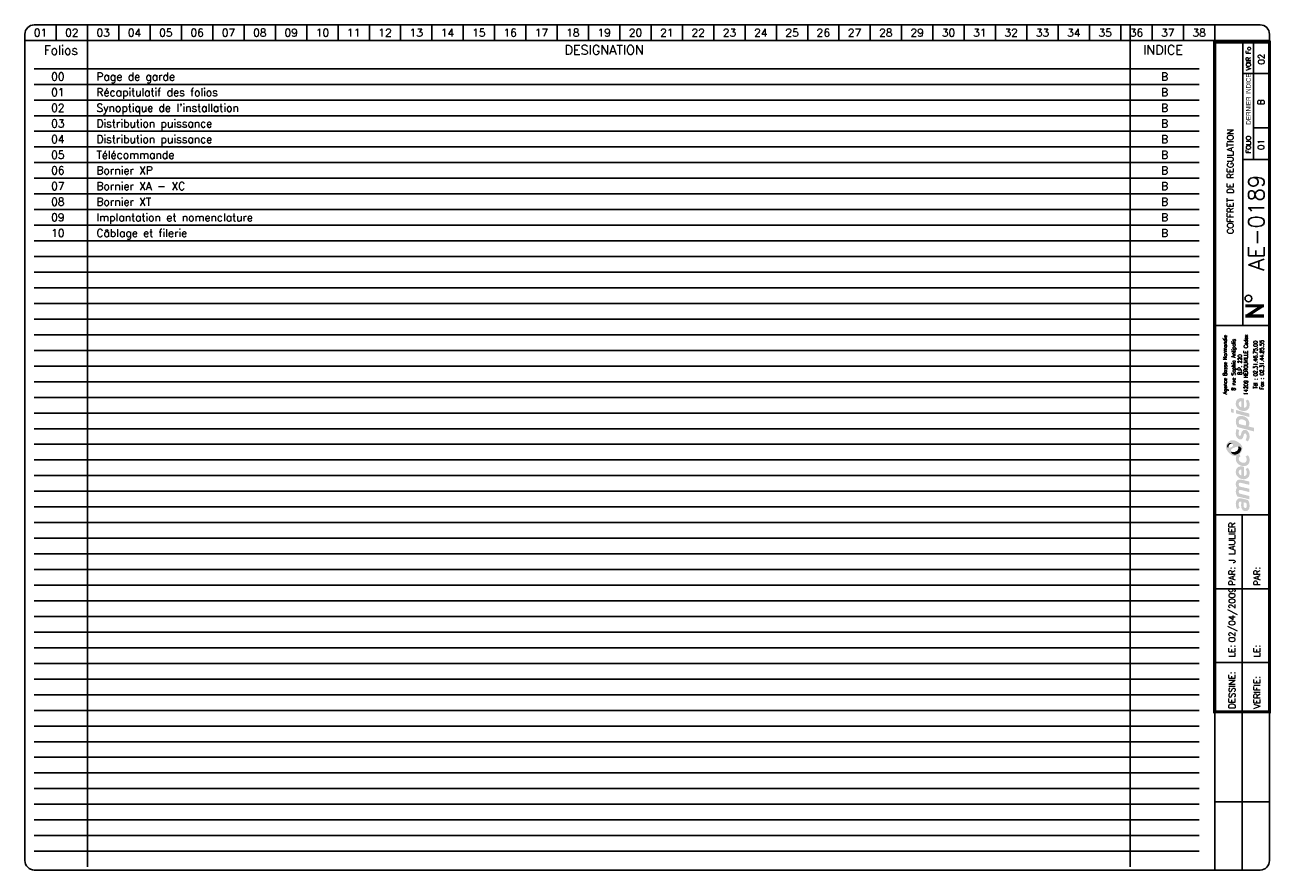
# Model space of a CAD drawing. Header units: millimetres. Extents: x 0 to 398, y 0 to 270.
import ezdxf
from ezdxf.enums import TextEntityAlignment as Align

# ---------------------------------------------------------------- set-up
doc = ezdxf.new("R2010")
doc.units = ezdxf.units.MM
doc.header["$LTSCALE"] = 20
doc.header["$MEASUREMENT"] = 0
doc.linetypes.add('CONTINU', pattern=[0])
for name, color, linetype in [('ATTRIBUT', 1, 'CONTINU'), ('TEXTE', 3, 'Continuous'), ('TRAIFIN', 1, 'Continuous'), ('TRAIGROS', 2, 'Continuous'), ('TRAIMOY', 4, 'Continuous')]:
    doc.layers.add(name, color=color, linetype=linetype)
doc.styles.add('ROMANS8', font='ROMANS8.shx')
doc.styles.get("Standard").update_dxf_attribs({"font": 'simplex.shx'})
doc.styles.add('TXT', font='txt', dxfattribs={"width": 0.8})

# ---------------------------------------------------------------- blocks, each defined once
blk = doc.blocks.new('GRILLE')
at = {"layer": 'TRAIFIN', "color": 7}
for p, q in [((372, 255), (0, 255)), ((372, 250), (0, 250)), ((372, 245), (0, 245)), ((372, 240), (0, 240)), ((372, 235), (0, 235)), ((372, 230), (0, 230)), ((372, 225), (0, 225)), ((372, 220), (0, 220)), ((372, 215), (0, 215)), ((372, 210), (0, 210)), ((372, 205), (0, 205)), ((372, 200), (0, 200)), ((372, 195), (0, 195)), ((372, 190), (0, 190)), ((372, 185), (0, 185)), ((372, 180), (0, 180)), ((372, 175), (0, 175)), ((372, 170), (0, 170)), ((372, 165), (0, 165)), ((372, 160), (0, 160)), ((372, 155), (0, 155)), ((372, 150), (0, 150)), ((372, 145), (0, 145)), ((372, 140), (0, 140)), ((372, 135), (0, 135)), ((372, 130), (0, 130)), ((372, 125), (0, 125)), ((372, 120), (0, 120)), ((372, 115), (0, 115)), ((372, 110), (0, 110)), ((372, 105), (0, 105)), ((372, 100), (0, 100)), ((372, 95), (0, 95)), ((372, 90), (0, 90)), ((372, 85), (0, 85)), ((372, 80), (0, 80)), ((372, 75), (0, 75)), ((372, 70), (0, 70)), ((372, 65), (0, 65)), ((372, 60), (0, 60)), ((372, 55), (0, 55)), ((372, 50), (0, 50)), ((372, 45), (0, 45)), ((372, 40), (0, 40)), ((372, 35), (0, 35)), ((372, 30), (0, 30)), ((372, 25), (0, 25)), ((372, 20), (0, 20)), ((372, 15), (0, 15)), ((372, 10), (0, 10)), ((372, 5), (0, 5))]:
    blk.add_line(p, q, dxfattribs=at)
at = {"layer": 'TRAIGROS', "color": 7}
for p, q in [((17, 269), (17, 0)), ((350, 269), (350, 0))]:
    blk.add_line(p, q, dxfattribs=at)
at = {"layer": 'TRAIMOY', "color": 7, "width": 0.95}
blk.add_text('Folios', height=3, dxfattribs=at).set_placement((8.5, 261), align=Align.MIDDLE)
at = {"layer": 'TRAIMOY', "color": 7}
for s, p in [('DESIGNATION', (182, 261)), ('INDICE', (360.5, 261))]:
    blk.add_text(s, height=3, dxfattribs=at).set_placement(p, align=Align.MIDDLE)
blk = doc.blocks.new('IND')
at = {"layer": 'ATTRIBUT', "color": 1}
for tag, p in [('N%%D_FOLIO', (7.5, -2.5)), ('INDICE_FOLIO', (361, -2.5))]:
    blk.add_attdef(tag, text='', height=2.5, dxfattribs=at).set_placement(p, align=Align.MIDDLE)
blk.add_attdef('INTITULE_FOLIO', text='', height=2.5, dxfattribs=at).set_placement((19.87, -2.5), align=Align.MIDDLE_LEFT)
blk = doc.blocks.new('FDP-DIV-CHU')
at = {"layer": 'TEXTE', "color": 7, "const_width": 1}
for points in [[(392.75, 180.25), (386.75, 180.25)], [(387.25, 177), (392.25, 180.25)], [(392.75, 177), (386.75, 177)]]:
    blk.add_lwpolyline(points, dxfattribs=at)
at = {"layer": 'TEXTE', "color": 7}
blk.add_circle((387.76, 182.59), 1.08, dxfattribs=at)
at = {"layer": 'TRAIFIN', "color": 7}
for p, q in [((7, 270), (7, 265)), ((17, 270), (17, 265)), ((27, 270), (27, 265)), ((37, 270), (37, 265)), ((47, 270), (47, 265)), ((57, 270), (57, 265)), ((67, 270), (67, 265)), ((77, 270), (77, 265)), ((87, 270), (87, 265)), ((97, 270), (97, 265)), ((107, 270), (107, 265)), ((117, 270), (117, 265)), ((127, 270), (127, 265)), ((137, 270), (137, 265)), ((147, 270), (147, 265)), ((157, 270), (157, 265)), ((167, 270), (167, 265)), ((177, 270), (177, 265)), ((187, 270), (187, 265)), ((197, 270), (197, 265)), ((207, 270), (207, 265)), ((217, 270), (217, 265)), ((227, 270), (227, 265)), ((237, 270), (237, 265)), ((247, 270), (247, 265)), ((257, 270), (257, 265)), ((267, 270), (267, 265)), ((277, 270), (277, 265)), ((287, 270), (287, 265)), ((297, 270), (297, 265)), ((307, 270), (307, 265)), ((317, 270), (317, 265)), ((327, 270), (327, 265)), ((337, 270), (337, 265)), ((347, 270), (347, 265)), ((357, 270), (357, 265)), ((367, 270), (367, 265)), ((377, 270), (377, 265)), ((389.41, 227.04), (389.41, 264.5)), ((389.41, 237.09), (393.96, 237.09))]:
    blk.add_line(p, q, dxfattribs=at)
at = {"layer": 'TRAIGROS', "color": 7}
for p, q in [((-3, 267), (-3, 265)), ((0, 270), (391.5, 270)), ((394.5, 267), (394.5, 265)), ((394.5, 265), (-3, 265)), ((394.5, 265), (-3, 265)), ((-3, 265), (-3, 3)), ((386, 174), (386, 264.5)), ((394.5, 3), (394.5, 265)), ((386, 254.5), (394, 254.5)), ((386, 227.01), (394, 227.01)), ((377, 174), (394.5, 174)), ((377, 113.52), (394.51, 113.52)), ((377, -0.03), (377, 50.52)), ((0, 0), (391.5, 0))]:
    blk.add_line(p, q, dxfattribs=at)
at = {"layer": 'TRAIGROS', "color": 7, "const_width": 1}
blk.add_lwpolyline([(377, 264.5), (377, 50.52), (394.5, 50.52), (394.5, 264.5), (377, 264.5)], dxfattribs=at)
at = {"layer": 'TRAIGROS', "color": 7}
for centre, start, end in [((0, 267), 90, 180), ((391.5, 267), 0, 90), ((0, 3), 180, 270), ((391.5, 3), 270, 0)]:
    blk.add_arc(centre, 3, start, end, dxfattribs=at)
at = {"layer": 'TRAIMOY', "color": 7}
for p, q in [((385.75, -0.01), (385.75, 113.52)), ((377, 89.82), (394.51, 89.82)), ((377, 66.27), (394.51, 66.27)), ((377, 21.75), (394.51, 21.75))]:
    blk.add_line(p, q, dxfattribs=at)
at = {"layer": 'TEXTE', "color": 7}
for s, p in [('01', (2, 267.5)), ('02', (12, 267.5)), ('03', (22, 267.5)), ('04', (32, 267.5)), ('05', (42, 267.5)), ('06', (52, 267.5)), ('07', (62, 267.5)), ('08', (72, 267.5)), ('09', (82, 267.5)), ('10', (92, 267.5)), ('11', (102, 267.5)), ('12', (112, 267.5)), ('13', (122, 267.5)), ('14', (132, 267.5)), ('15', (142, 267.5)), ('16', (152, 267.5)), ('17', (162, 267.5)), ('18', (172, 267.5)), ('19', (182, 267.5)), ('20', (192, 267.5)), ('21', (202, 267.5)), ('22', (212, 267.5)), ('23', (222, 267.5)), ('24', (232, 267.5)), ('25', (242, 267.5)), ('26', (252, 267.5)), ('27', (262, 267.5)), ('28', (272, 267.5)), ('29', (282, 267.5)), ('30', (292, 267.5)), ('31', (302, 267.5)), ('32', (312, 267.5)), ('33', (322, 267.5)), ('34', (332, 267.5)), ('35', (342, 267.5)), ('36', (352, 267.5)), ('37', (362, 267.5)), ('38', (372, 267.5))]:
    blk.add_text(s, height=2.5, dxfattribs=at).set_placement(p, align=Align.MIDDLE)
at = {"layer": 'TEXTE', "color": 7, "width": 0.867769}
blk.add_text('VOIR Fo', height=1.5, rotation=90, dxfattribs=at).set_placement((388.5, 255.5), (388.5, 263), align=Align.FIT)
at = {"layer": 'TEXTE', "color": 7, "style": 'TXT', "width": 0.8}
blk.add_text('DERNIER INDICE', height=1.5, rotation=90, dxfattribs=at).set_placement((388.5, 238.12))
at = {"layer": 'TEXTE', "color": 7}
blk.add_text('FOLIO', height=1.5, rotation=90, dxfattribs=at).set_placement((388.5, 231.76), align=Align.CENTER)
for s, p in [('PAR:', (383.51, 90.82)), ('PAR:', (391.51, 90.82)), ('LE:', (383.51, 67.95)), ('LE:', (391.51, 67.95)), ('DESSINE:', (383.51, 51.52)), ('VERIFIE:', (391.51, 51.52))]:
    blk.add_text(s, height=2, rotation=90, dxfattribs=at).set_placement(p)
at = {"layer": 'TEXTE'}
for tag, p in [('FOLIO_SUIVANT', (392.9, 259.04)), ('INDICE', (392.79, 245.35)), ('FOLIO', (392.79, 231.76))]:
    blk.add_attdef(tag, text='', height=2, rotation=90, dxfattribs=at).set_placement(p, align=Align.CENTER)
blk.add_attdef('INTITULE_DU_PLAN', text='', height=2, rotation=90, dxfattribs=at).set_placement((382, 220), align=Align.MIDDLE)
at = {"layer": 'TEXTE', "color": 4}
blk.add_attdef('NUMERO', text='', height=5, rotation=90, dxfattribs=at).set_placement((392.79, 206.79), align=Align.CENTER)
at = {"layer": 'TEXTE'}
for tag, p in [('DESSINATEUR', (383.53, 97.95)), ('DATE', (383.51, 72.76))]:
    blk.add_attdef(tag, p, '', height=2, rotation=90, dxfattribs=at)
blk = doc.blocks.new('LOGO')
h = blk.add_hatch(color=187)
h.paths.add_polyline_path([(0.27, -25.15), (-0.26, -25.03), (-0.61, -25.01), (-0.96, -25.01), (-1.3, -25.15), (-1.56, -25.39), (-1.76, -25.66), (-1.92, -26.06), (-2.01, -26.61), (-2, -27.13), (-1.95, -27.54), (-1.82, -27.98), (-1.59, -28.49), (-0.78, -28.03), (-0.88, -27.84), (-0.99, -27.58), (-1.06, -27.27), (-1.09, -26.94), (-1.07, -26.65), (-1.03, -26.36), (-0.9, -26.15), (-0.74, -26.05), (-0.59, -26.04), (-0.23, -26.1), (-0.26, -26.47), (-0.29, -26.77), (-0.31, -27.1), (-0.31, -27.41), (-0.26, -27.77), (-0.19, -28.1), (-0.05, -28.44), (0.2, -28.78), (0.48, -28.98), (0.87, -29.11), (1.22, -29.1), (1.58, -29.04), (1.84, -28.87), (2.14, -28.53), (2.3, -28.16), (2.37, -27.71), (2.36, -27.1), (2.28, -26.51), (2.08, -25.89), (1.89, -25.54), (0.84, -25.3)])
h.paths.add_polyline_path([(0.54, -26.31), (1.32, -26.47), (1.41, -26.69), (1.48, -27.01), (1.49, -27.42), (1.48, -27.74), (1.4, -27.9), (1.29, -28.03), (1.14, -28.09), (0.96, -28.1), (0.81, -28.07), (0.69, -27.97), (0.6, -27.85), (0.54, -27.71), (0.5, -27.54), (0.49, -27.3), (0.49, -27.06), (0.5, -26.59)], flags=16)
h.paths.add_polyline_path([(-0.88, -23.47), (-0.97, -23.29), (-1.06, -23.08), (-1.08, -22.86), (-1.05, -22.63), (-0.97, -22.45), (-0.79, -22.36), (-0.5, -22.33), (2.29, -23.01), (2.29, -21.94), (-0.8, -21.24), (-0.96, -21.08), (-1.06, -20.77), (-1.1, -20.45), (-1, -20.2), (-0.87, -20.11), (-0.7, -20.03), (-0.48, -20.05), (2.29, -20.7), (2.29, -19.65), (-0.36, -19.01), (-0.65, -19), (-1.01, -19.01), (-1.3, -19.12), (-1.55, -19.28), (-1.77, -19.54), (-1.9, -19.8), (-1.98, -20), (-2.02, -20.38), (-2.01, -20.76), (-1.91, -21.13), (-1.79, -21.45), (-1.64, -21.71), (-1.75, -21.83), (-1.89, -22.08), (-1.98, -22.36), (-2.01, -22.66), (-2.01, -23), (-1.95, -23.36), (-1.85, -23.71), (-1.69, -24.08), (-1.5, -24.43), (2.29, -25.32), (2.29, -24.26)])
h.paths.add_polyline_path([(-0.19, -14.81), (-0.51, -14.81), (-0.91, -14.88), (-1.19, -15), (-1.42, -15.16), (-1.64, -15.38), (-1.83, -15.67), (-1.95, -15.97), (-2, -16.26), (-2.02, -16.52), (-2.01, -16.84), (-1.96, -17.15), (-1.84, -17.46), (-1.65, -17.81), (-1.41, -18.09), (-1.14, -18.33), (-0.89, -18.51), (-0.59, -18.68), (-0.17, -18.82), (0.24, -18.89), (0.59, -18.91), (0.98, -18.88), (1.37, -18.75), (1.77, -18.51), (2.17, -18.06), (2.33, -17.58), (2.38, -17.11), (2.38, -16.56), (2.33, -16.15), (2.2, -15.79), (2.03, -15.5), (1.82, -15.25), (1.14, -15.68), (1.3, -15.94), (1.42, -16.3), (1.49, -16.68), (1.49, -16.99), (1.43, -17.33), (1.23, -17.63), (0.99, -17.81), (0.79, -17.86), (0.6, -17.84), (0.6, -14.97), (0.23, -14.85)])
h.paths.add_polyline_path([(-0.26, -17.69), (-0.43, -17.64), (-0.58, -17.55), (-0.76, -17.39), (-0.9, -17.24), (-1.01, -17.02), (-1.06, -16.86), (-1.08, -16.63), (-1.06, -16.36), (-0.96, -16.16), (-0.83, -15.98), (-0.62, -15.87), (-0.44, -15.83), (-0.26, -15.83)], flags=16)
h.paths.add_polyline_path([(-0.09, -13.56), (-0.44, -13.4), (-0.74, -13.16), (-0.95, -12.9), (-1.04, -12.61), (-1.08, -12.36), (-1.02, -12.05), (-0.89, -11.83), (-0.73, -11.69), (-0.61, -11.61), (-0.5, -11.55), (-0.88, -10.89), (-1.08, -11.04), (-1.32, -11.18), (-1.51, -11.28), (-1.78, -11.38), (-1.87, -11.55), (-1.97, -11.89), (-2.01, -12.3), (-1.98, -12.76), (-1.82, -13.35), (-1.54, -13.76), (-1.25, -14.08), (-0.85, -14.34), (-0.48, -14.51), (-0.05, -14.65), (0.44, -14.71), (0.94, -14.69), (1.47, -14.5), (1.83, -14.25), (2.09, -13.94), (2.26, -13.6), (2.36, -13.21), (2.39, -12.82), (2.37, -12.43), (2.27, -11.98), (2.07, -11.58), (1.82, -11.23), (1.12, -11.67), (1.29, -11.95), (1.43, -12.27), (1.45, -12.61), (1.43, -12.96), (1.23, -13.36), (0.95, -13.57), (0.61, -13.63), (0.31, -13.63)])
h.paths.add_polyline_path([(1.25, -3.19), (0.94, -3.13), (0.59, -3.14), (0.32, -3.25), (0.1, -3.49), (-0.12, -3.81), (-0.25, -4.17), (-0.38, -4.62), (-0.46, -4.92), (-0.59, -5.03), (-0.74, -5.08), (-0.86, -5.03), (-0.96, -4.94), (-1.06, -4.74), (-1.12, -4.53), (-1.11, -4.23), (-1.07, -3.86), (-1.01, -3.51), (-0.93, -3.23), (-1.72, -2.85), (-1.84, -3.12), (-1.93, -3.4), (-1.97, -3.68), (-2, -3.98), (-2.02, -4.32), (-2, -4.65), (-1.94, -5.01), (-1.8, -5.31), (-1.64, -5.58), (-1.4, -5.84), (-1.11, -6.04), (-0.85, -6.17), (-0.56, -6.2), (-0.24, -6.15), (0.01, -5.99), (0.18, -5.81), (0.32, -5.51), (0.41, -5.18), (0.51, -4.86), (0.57, -4.63), (0.67, -4.45), (0.78, -4.33), (0.97, -4.29), (1.15, -4.35), (1.3, -4.55), (1.41, -4.85), (1.44, -5.24), (1.41, -5.62), (1.33, -5.91), (1.23, -6.15), (1.09, -6.39), (1.78, -6.81), (1.86, -6.74), (1.97, -6.61), (2.14, -6.32), (2.27, -6), (2.36, -5.62), (2.37, -5.24), (2.35, -4.86), (2.3, -4.52), (2.19, -4.21), (2.03, -3.92), (1.85, -3.65), (1.57, -3.35)])
h.paths.add_polyline_path([(1.14, 0.91), (0.82, 1.08), (0.5, 1.2), (0.1, 1.27), (-0.26, 1.3), (-0.73, 1.29), (-1.12, 1.19), (-1.38, 1.04), (-1.61, 0.8), (-1.77, 0.55), (-1.89, 0.33), (-1.98, 0.01), (-2.01, -0.32), (-1.99, -0.65), (-1.95, -1.02), (-1.88, -1.34), (-1.76, -1.63), (-1.63, -1.96), (-1.52, -2.24), (3.84, -3.66), (3.84, -2.51), (1.96, -2.01), (2.11, -1.85), (2.24, -1.56), (2.27, -1.32), (2.29, -1.04), (2.27, -0.75), (2.21, -0.44), (2.07, -0.1), (1.9, 0.2), (1.71, 0.44), (1.43, 0.71)])
h.paths.add_polyline_path([(0.98, -1.77), (-0.92, -1.28), (-0.98, -1.1), (-1.05, -0.84), (-1.07, -0.56), (-1.04, -0.29), (-0.94, -0.06), (-0.77, 0.11), (-0.53, 0.2), (-0.24, 0.22), (0.04, 0.2), (0.35, 0.13), (0.58, 0.05), (0.81, -0.07), (1.02, -0.24), (1.19, -0.46), (1.27, -0.68), (1.28, -0.93), (1.28, -1.16), (1.24, -1.43), (1.15, -1.61)], flags=16)
h.paths.add_polyline_path([(-1.97, 3.22), (-1.97, 2.11), (2.35, 0.95), (2.35, 2.06)])
h.paths.add_polyline_path([(-3.55, 3.65), (-3.55, 2.48), (-2.65, 2.25), (-2.65, 3.43)])
h.paths.add_polyline_path([(-0.19, 6.99), (-0.51, 6.99), (-0.91, 6.92), (-1.19, 6.81), (-1.42, 6.64), (-1.64, 6.43), (-1.83, 6.14), (-1.95, 5.83), (-2, 5.54), (-2.02, 5.28), (-2.01, 4.96), (-1.96, 4.66), (-1.84, 4.34), (-1.65, 4), (-1.41, 3.71), (-1.14, 3.48), (-0.89, 3.29), (-0.59, 3.12), (-0.17, 2.98), (0.24, 2.92), (0.59, 2.89), (0.98, 2.93), (1.37, 3.06), (1.77, 3.29), (2.17, 3.75), (2.33, 4.22), (2.38, 4.7), (2.38, 5.24), (2.33, 5.65), (2.2, 6.02), (2.03, 6.3), (1.82, 6.56), (1.14, 6.13), (1.3, 5.87), (1.42, 5.5), (1.49, 5.12), (1.49, 4.82), (1.43, 4.47), (1.23, 4.17), (0.99, 4), (0.79, 3.94), (0.6, 3.96), (0.6, 6.83), (0.23, 6.96)])
h.paths.add_polyline_path([(-0.26, 4.11), (-0.43, 4.16), (-0.58, 4.26), (-0.76, 4.42), (-0.9, 4.56), (-1.01, 4.78), (-1.06, 4.95), (-1.08, 5.17), (-1.06, 5.44), (-0.96, 5.64), (-0.83, 5.82), (-0.62, 5.93), (-0.44, 5.97), (-0.26, 5.97)], flags=16)
h = blk.add_hatch(color=135)
h.paths.add_polyline_path([(-2.62, -6.48), (-2.99, -6.44), (-3.33, -6.46), (-3.66, -6.54), (-3.9, -6.66), (-4.19, -6.88), (-4.48, -7.12), (-4.72, -7.4), (-4.9, -7.71), (-5.08, -8.08), (-5.15, -8.51), (-5.14, -8.84), (-5.03, -9.22), (-4.88, -9.56), (-4.68, -9.88), (-4.46, -10.22), (-4.19, -10.51), (-3.87, -10.81), (-3.57, -11.02), (-3.23, -11.21), (-2.91, -11.36), (-2.54, -11.44), (-2.16, -11.45), (-1.78, -11.38), (-1.51, -11.28), (-1.32, -11.18), (-1.08, -11.04), (-0.88, -10.89), (-0.73, -10.77), (-0.54, -10.54), (-0.29, -10.22), (-0.06, -9.77), (0.06, -9.2), (0.05, -8.64), (-0.11, -8.22), (-0.36, -7.85), (-0.69, -7.52), (-1.07, -7.21), (-1.43, -6.95), (-1.9, -6.73), (-2.27, -6.57)])
h.paths.add_polyline_path([(-2.94, -7.94), (-2.93, -8.06), (-2.93, -8.18), (-2.98, -8.34), (-3.08, -8.43), (-3.22, -8.54), (-3.43, -8.66), (-3.65, -8.75), (-3.89, -8.84), (-4.16, -8.87), (-4.34, -8.85), (-4.5, -8.82), (-4.67, -8.73), (-4.76, -8.58), (-4.8, -8.43), (-4.79, -8.24), (-4.75, -8.06), (-4.69, -7.92), (-4.59, -7.78), (-4.48, -7.64), (-4.34, -7.51), (-4.19, -7.41), (-4, -7.31), (-3.79, -7.28), (-3.58, -7.31), (-3.42, -7.38), (-3.25, -7.49), (-3.12, -7.62), (-3.02, -7.79)], flags=16)
h.paths.add_polyline_path([(-1.84, -8.57), (-1.32, -8.49), (-1.12, -8.49), (-0.87, -8.49), (-0.65, -8.57), (-0.45, -8.72), (-0.32, -8.9), (-0.26, -9.1), (-0.28, -9.35), (-0.35, -9.63), (-0.51, -9.97), (-0.73, -10.32), (-1.02, -10.58), (-1.39, -10.82), (-1.78, -10.98), (-2.23, -11.04), (-2.55, -11.01), (-2.82, -10.95), (-3.16, -10.77), (-3.4, -10.52), (-3.53, -10.28), (-3.6, -10.02), (-3.6, -9.73), (-3.5, -9.48), (-3.31, -9.23), (-3, -9.04), (-2.68, -8.88), (-2.26, -8.71)], flags=16)
h = blk.add_hatch(color=253)
h.paths.add_polyline_path([(-4, -7.31), (-4.19, -7.41), (-4.34, -7.51), (-4.48, -7.64), (-4.59, -7.78), (-4.69, -7.92), (-4.75, -8.06), (-4.79, -8.24), (-4.8, -8.43), (-4.76, -8.58), (-4.67, -8.73), (-4.5, -8.82), (-4.34, -8.85), (-4.36, -8.64), (-4.33, -8.43), (-4.27, -8.21), (-4.19, -8.05), (-4.09, -7.91), (-3.95, -7.79), (-3.82, -7.69), (-3.65, -7.62), (-3.47, -7.58), (-3.28, -7.58), (-3.12, -7.62), (-3.25, -7.49), (-3.42, -7.38), (-3.58, -7.31), (-3.79, -7.28)])
h.paths.add_polyline_path([(-0.87, -8.49), (-1.12, -8.49), (-1.32, -8.49), (-1.27, -8.65), (-1.22, -8.89), (-1.24, -9.17), (-1.31, -9.4), (-1.45, -9.63), (-1.67, -9.84), (-1.91, -10), (-2.2, -10.15), (-2.48, -10.22), (-2.71, -10.25), (-2.97, -10.24), (-3.22, -10.21), (-3.44, -10.12), (-3.6, -10.02), (-3.53, -10.28), (-3.4, -10.52), (-3.16, -10.77), (-2.82, -10.95), (-2.55, -11.01), (-2.23, -11.04), (-1.78, -10.98), (-1.39, -10.82), (-1.02, -10.58), (-0.73, -10.32), (-0.51, -9.97), (-0.35, -9.63), (-0.28, -9.35), (-0.26, -9.1), (-0.32, -8.9), (-0.45, -8.72), (-0.65, -8.57)])
at = {"color": 7, "style": 'ROMANS8', "width": 0.8}
for s, height, p in [('Agence Basse Normandie', 1.2384, (-4.85, 17.68)), ('8 rue Sophia Antipolis', 1.2384, (-2.12, 17.68)), ('14209 HEROUVILLE Cedex', 1.2384, (1.84, 17.68)), ('B.P. 220', 1.238, (-0.08, 17.68)), ('Tél : 02.31.46.75.00', 1.2384, (4.88, 17.68)), ('Fax : 02.31.44.85.55', 1.2384, (6.91, 17.68))]:
    blk.add_text(s, height=height, rotation=90, dxfattribs=at).set_placement(p, align=Align.CENTER)

msp = doc.modelspace()

# ---------------------------------------------------------------- block references
for name, p in [('GRILLE', (3, 1)), ('LOGO', (388.75, 143.76))]:
    msp.add_blockref(name, p)
at = {"layer": 'TEXTE'}
for name, p, values in [('FDP-DIV-CHU', (3, 0), {'DATE': '02/04/2009', 'DESSINATEUR': 'J LAULIER', 'NUMERO': 'AE-0189', 'INTITULE_DU_PLAN': 'COFFRET DE REGULATION', 'FOLIO': '01', 'FOLIO_SUIVANT': '02', 'INDICE': 'B'}), ('IND', (3, 256), {'N%%D_FOLIO': '00', 'INTITULE_FOLIO': 'Page de garde', 'INDICE_FOLIO': 'B'}), ('IND', (3, 251), {'N%%D_FOLIO': '01', 'INTITULE_FOLIO': 'Récapitulatif des folios', 'INDICE_FOLIO': 'B'}), ('IND', (3, 246), {'N%%D_FOLIO': '02', 'INTITULE_FOLIO': "Synoptique de l'installation", 'INDICE_FOLIO': 'B'}), ('IND', (3, 241), {'N%%D_FOLIO': '03', 'INTITULE_FOLIO': 'Distribution puissance', 'INDICE_FOLIO': 'B'}), ('IND', (3, 236), {'N%%D_FOLIO': '04', 'INTITULE_FOLIO': 'Distribution puissance', 'INDICE_FOLIO': 'B'}), ('IND', (3, 231), {'N%%D_FOLIO': '05', 'INTITULE_FOLIO': 'Télécommande', 'INDICE_FOLIO': 'B'}), ('IND', (3, 226), {'N%%D_FOLIO': '06', 'INTITULE_FOLIO': 'Bornier XP', 'INDICE_FOLIO': 'B'}), ('IND', (3, 221), {'N%%D_FOLIO': '07', 'INTITULE_FOLIO': 'Bornier XA - XC', 'INDICE_FOLIO': 'B'}), ('IND', (3, 216), {'N%%D_FOLIO': '08', 'INTITULE_FOLIO': 'Bornier XT', 'INDICE_FOLIO': 'B'}), ('IND', (3, 211), {'N%%D_FOLIO': '09', 'INTITULE_FOLIO': 'Implantation et nomenclature', 'INDICE_FOLIO': 'B'}), ('IND', (3, 206), {'N%%D_FOLIO': '10', 'INTITULE_FOLIO': 'Câblage et filerie', 'INDICE_FOLIO': 'B'})]:
    msp.add_blockref(name, p, dxfattribs=at).add_auto_attribs(values)

doc.saveas('drawing.dxf')
